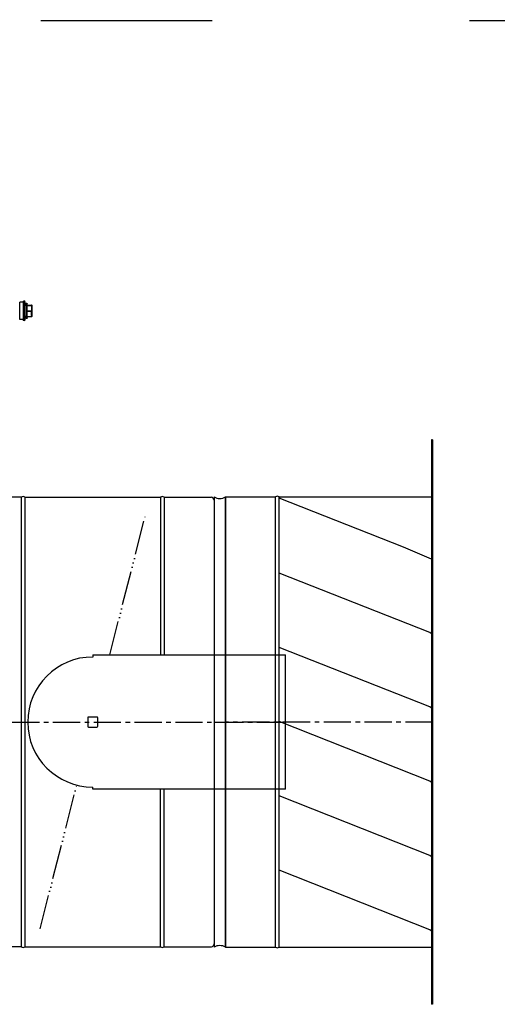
# Model space of a CAD drawing. Header units: millimetres. Extents: x -165365 to -33565, y 7406 to 103342.
# Tile 32 of 256: x -124067 to -123733, y 10759 to 11448. Entities that reach past the tile are written whole.
import ezdxf

# ---------------------------------------------------------------- set-up
doc = ezdxf.new("R2010")
doc.units = ezdxf.units.MM
doc.header["$MEASUREMENT"] = 0
for name, pattern in [('ACAD_ISO03W100', [150, 60, -90]), ('ACAD_ISO06W100', [36, 24, -3, 0, -3, 0, -3, 0, -3]), ('CENTER2', [28.575, 19.05, -3.175, 3.175, -3.175])]:
    doc.linetypes.add(name, pattern=pattern)
doc.layers.get('Defpoints').update_dxf_attribs({"color": 252})
doc.layers.add('ELEK ODGROMÓWKA', color=214, linetype='Continuous')
doc.layers.add('ELEK OPIS', color=140, linetype='Continuous')
doc.styles.add('FDBES', font='simplex.shx', dxfattribs={"width": 0.7})
doc.styles.add('ROMANS', font='romans.shx')
doc.dimstyles.new('BUD_100', dxfattribs={"dimtxt": 100, "dimasz": 10, "dimexe": 2, "dimexo": 2, "dimgap": 20, "dimtad": 1, "dimdec": 4, "dimrnd": 5, "dimdsep": 46, "dimtxsty": 'FDBES', "dimblk1": 'KR', "dimblk2": 'KR', "dimsah": 1, "dimcen": 10, "dimdle": 2, "dimse1": 1, "dimse2": 1, "dimclrd": 256, "dimclrt": 256, "dimadec": 0, "dimazin": 0, "dimtfac": 0.714286, "dimtdec": 4, "dimtix": 1, "dimtofl": 0, "dimtmove": 0, "dimatfit": 3, "dimldrblk": 'KR', "dimfxl": 1, "dimtvp": 1.428571, "dimtolj": 1, "dimtzin": 0, "dimlwd": -1, "dimarcsym": 0})

# ---------------------------------------------------------------- blocks, each defined once
blk = doc.blocks.new('VVSA11c_ROOF_FPV_SIDEVIEW_v3')
at = {"color": 7, "linetype": 'Continuous'}
for p, q in [((-53.18, 1088.7), (-53.18, 1102.7)), ((-53.18, 1102.7), (-52.42, 1102.43)), ((-52.42, 1088.97), (-52.42, 1102.43)), ((-58.5, 1091.99), (-58.5, 1099.41)), ((-58.46, 1098.76), (-58.46, 1099.53)), ((-58.46, 1096.42), (-58.46, 1094.91)), ((-58.16, 1099.71), (-58.21, 1099.71)), ((-58.2, 1099.71), (-58.21, 1099.71)), ((-58.2, 1099.69), (-58.2, 1099.71)), ((-58.2, 1099.69), (-58.2, 1099.69)), ((-58.2, 1098.79), (-58.2, 1096.54)), ((-58.08, 1099.72), (-58.16, 1099.71)), ((-58.01, 1099.72), (-58.08, 1099.72)), ((-58, 1099.72), (-58.01, 1099.72)), ((-58, 1099.72), (-58, 1099.72)), ((-55.1, 1099.72), (-58, 1099.72)), ((-58, 1099.68), (-58, 1099.53)), ((-55.1, 1099.68), (-58, 1099.68)), ((-55.1, 1099.53), (-58, 1099.53)), ((-58, 1095.81), (-58, 1095.51)), ((-55.1, 1095.81), (-58, 1095.81)), ((-55.1, 1095.51), (-58, 1095.51)), ((-55.1, 1090.75), (-55.1, 1100.65)), ((-54.8, 1090.45), (-54.8, 1100.95)), ((-54.8, 1100.95), (-54.5, 1100.95)), ((-54.5, 1100.95), (-54.5, 1090.45)), ((-54.2, 1100.65), (-54.2, 1090.75)), ((-52.42, 1101.7), (-50, 1101.7)), ((-50, 1089.7), (-50, 1101.7)), ((-58.46, 1091.85), (-58.46, 1092.59)), ((-58.41, 1091.85), (-58.46, 1091.85)), ((-58.26, 1091.85), (-58.46, 1091.85)), ((-58.2, 1092.56), (-58.2, 1094.78)), ((-58.12, 1091.69), (-58.01, 1091.68)), ((-58, 1091.83), (-58, 1091.68)), ((-55.1, 1091.83), (-58, 1091.83)), ((-55.1, 1091.68), (-58, 1091.68)), ((-58, 1091.68), (-58, 1091.68)), ((-54.8, 1090.45), (-54.5, 1090.45)), ((-53.18, 1088.7), (-52.42, 1088.97)), ((-52.42, 1089.7), (-50, 1089.7))]:
    blk.add_line(p, q, dxfattribs=at)
for points in [[(-58.26, 1091.85), (-58.31, 1091.85), (-58.41, 1091.85)], [(-58.21, 1091.69), (-58.19, 1091.69), (-58.12, 1091.69)]]:
    blk.add_lwpolyline(points, dxfattribs=at)
for centre, radius, start, end in [((-33.42, 1095.7), 20.96, 160.49012, 172.46093), ((-58.2, 1099.41), 0.3, 99.0289, 179.99794), ((-58.2, 1099.39), 0.3, 90.4132, 179.99753), ((-58.23, 1099.39), 0.265, 177.51734, 179.99863), ((-58.2, 1099.4), 0.287, 90.01366, 101.13939), ((-58.2, 1099.41), 0.301, 92.63403, 99.04178), ((-57.84, 1091.97), 7.75, 92.33865, 92.64971), ((-57.57, 1085.18), 14.55, 91.90057, 92.30235), ((-57.31, 1077.39), 22.34, 91.77862, 91.9089), ((-54.8, 1100.65), 0.3, 90, 180), ((-54.5, 1100.65), 0.3, 0, 90), ((-58.2, 1091.99), 0.3, 180.00368, 267.33877), ((-58.23, 1091.99), 0.269, 180.00421, 184.77238), ((-58.23, 1091.99), 0.27, 184.77071, 188.16326), ((-58.2, 1091.98), 0.288, 248.53078, 249.50317), ((-58.2, 1091.98), 0.292, 249.52148, 257.91233), ((-58.2, 1091.98), 0.293, 257.90526, 260.10016), ((-58.2, 1091.98), 0.291, 260.09155, 267.26925), ((-54.8, 1090.75), 0.3, 180, 270), ((-54.5, 1090.75), 0.3, 270, 0), ((-33.42, 1095.7), 20.96, 187.53907, 199.50988)]:
    blk.add_arc(centre, radius, start, end, dxfattribs=at)
for points, knots in [([(-58.46, 1099.53), (-58.47, 1099.52), (-58.49, 1099.48), (-58.5, 1099.43), (-58.5, 1099.4)], [0, 0, 0, 0, 0.252667, 1, 1, 1, 1]), ([(-58.2, 1098.8), (-58.24, 1098.8), (-58.31, 1098.79), (-58.4, 1098.76), (-58.45, 1098.73), (-58.48, 1098.7), (-58.5, 1098.67), (-58.5, 1098.65)], [0, 0, 0, 0, 0.320508, 0.605088, 0.725966, 0.830656, 1, 1, 1, 1]), ([(-58.5, 1098.65), (-58.5, 1098.67), (-58.49, 1098.71), (-58.47, 1098.74), (-58.46, 1098.76)], [0, 0, 0, 0, 0.488223, 1, 1, 1, 1]), ([(-58.5, 1096.4), (-58.5, 1096.42), (-58.48, 1096.45), (-58.45, 1096.48), (-58.4, 1096.51), (-58.31, 1096.54), (-58.24, 1096.54), (-58.2, 1096.54)], [0, 0, 0, 0, 0.169472, 0.274242, 0.395189, 0.679783, 1, 1, 1, 1]), ([(-58.46, 1096.42), (-58.47, 1096.42), (-58.49, 1096.41), (-58.5, 1096.4), (-58.5, 1096.4)], [0, 0, 0, 0, 0.655244, 1, 1, 1, 1]), ([(-58.26, 1099.68), (-58.3, 1099.67), (-58.38, 1099.64), (-58.44, 1099.57), (-58.46, 1099.53)], [0, 0, 0, 0, 0.497757, 1, 1, 1, 1]), ([(-58.46, 1099.53), (-58.45, 1099.53), (-58.38, 1099.52), (-58.31, 1099.51), (-58.26, 1099.51)], [0, 0, 0, 0, 0.212379, 1, 1, 1, 1]), ([(-58.26, 1099.51), (-58.28, 1099.45), (-58.35, 1099.2), (-58.42, 1098.95), (-58.46, 1098.76)], [0, 0, 0, 0, 0.250687, 1, 1, 1, 1]), ([(-58.46, 1098.76), (-58.43, 1098.78), (-58.34, 1098.81), (-58.25, 1098.8), (-58.2, 1098.8)], [0, 0, 0, 0, 0.431981, 1, 1, 1, 1]), ([(-58.2, 1096.54), (-58.23, 1096.54), (-58.27, 1096.53), (-58.32, 1096.51), (-58.36, 1096.49), (-58.41, 1096.47), (-58.45, 1096.44), (-58.46, 1096.42)], [0, 0, 0, 0, 0.276492, 0.414062, 0.546025, 0.790355, 1, 1, 1, 1]), ([(-58.46, 1096.42), (-58.45, 1096.36), (-58.39, 1096.1), (-58.32, 1095.85), (-58.26, 1095.66)], [0, 0, 0, 0, 0.249294, 1, 1, 1, 1]), ([(-58.26, 1095.66), (-58.28, 1095.6), (-58.35, 1095.35), (-58.42, 1095.1), (-58.46, 1094.91)], [0, 0, 0, 0, 0.250835, 1, 1, 1, 1]), ([(-58, 1099.68), (-58.05, 1099.68), (-58.16, 1099.65), (-58.23, 1099.56), (-58.26, 1099.51)], [0, 0, 0, 0, 0.494981, 1, 1, 1, 1]), ([(-58, 1099.53), (-58.02, 1099.54), (-58.07, 1099.54), (-58.16, 1099.55), (-58.23, 1099.53), (-58.26, 1099.51)], [0, 0, 0, 0, 0.304069, 0.580716, 1, 1, 1, 1]), ([(-58, 1095.81), (-58.02, 1095.8), (-58.08, 1095.79), (-58.15, 1095.75), (-58.21, 1095.71), (-58.24, 1095.68), (-58.26, 1095.66)], [0, 0, 0, 0, 0.275788, 0.544408, 0.789653, 1, 1, 1, 1]), ([(-58, 1095.51), (-58.02, 1095.52), (-58.08, 1095.53), (-58.15, 1095.57), (-58.21, 1095.61), (-58.24, 1095.64), (-58.26, 1095.66)], [0, 0, 0, 0, 0.274668, 0.542704, 0.788235, 1, 1, 1, 1]), ([(-58.2, 1099.69), (-58.19, 1099.69), (-58.12, 1099.68), (-58.05, 1099.68), (-58, 1099.68)], [0, 0, 0, 0, 0.212971, 1, 1, 1, 1]), ([(-58, 1099.53), (-58.02, 1099.47), (-58.09, 1099.23), (-58.16, 1098.98), (-58.2, 1098.79)], [0, 0, 0, 0, 0.250671, 1, 1, 1, 1]), ([(-58.2, 1096.54), (-58.19, 1096.48), (-58.13, 1096.23), (-58.06, 1095.99), (-58, 1095.81)], [0, 0, 0, 0, 0.249412, 1, 1, 1, 1]), ([(-58, 1095.51), (-58.02, 1095.45), (-58.09, 1095.21), (-58.16, 1094.97), (-58.2, 1094.78)], [0, 0, 0, 0, 0.250703, 1, 1, 1, 1]), ([(-58.5, 1094.94), (-58.5, 1094.93), (-58.49, 1094.92), (-58.47, 1094.91), (-58.46, 1094.91)], [0, 0, 0, 0, 0.355319, 1, 1, 1, 1]), ([(-58.2, 1094.78), (-58.24, 1094.78), (-58.31, 1094.79), (-58.4, 1094.82), (-58.45, 1094.85), (-58.48, 1094.88), (-58.5, 1094.92), (-58.5, 1094.94)], [0, 0, 0, 0, 0.318041, 0.601219, 0.722134, 0.827488, 1, 1, 1, 1]), ([(-58.46, 1092.59), (-58.47, 1092.61), (-58.49, 1092.65), (-58.5, 1092.69), (-58.5, 1092.71)], [0, 0, 0, 0, 0.510936, 1, 1, 1, 1]), ([(-58.5, 1092.71), (-58.5, 1092.69), (-58.48, 1092.65), (-58.45, 1092.62), (-58.4, 1092.59), (-58.31, 1092.56), (-58.24, 1092.55), (-58.2, 1092.55)], [0, 0, 0, 0, 0.172642, 0.278075, 0.399057, 0.682247, 1, 1, 1, 1]), ([(-58.46, 1094.91), (-58.43, 1094.87), (-58.35, 1094.82), (-58.25, 1094.79), (-58.2, 1094.78)], [0, 0, 0, 0, 0.455853, 1, 1, 1, 1]), ([(-58.46, 1092.59), (-58.45, 1092.53), (-58.39, 1092.28), (-58.32, 1092.03), (-58.26, 1091.85)], [0, 0, 0, 0, 0.24947, 1, 1, 1, 1]), ([(-58.2, 1092.55), (-58.23, 1092.55), (-58.26, 1092.55), (-58.32, 1092.55), (-58.35, 1092.55), (-58.38, 1092.56), (-58.42, 1092.57), (-58.45, 1092.58), (-58.46, 1092.59)], [0, 0, 0, 0, 0.29335, 0.432319, 0.564541, 0.688561, 0.801845, 1, 1, 1, 1]), ([(-58.46, 1091.85), (-58.44, 1091.82), (-58.4, 1091.76), (-58.34, 1091.72), (-58.31, 1091.71)], [0, 0, 0, 0, 0.501519, 1, 1, 1, 1]), ([(-58.01, 1091.68), (-58.06, 1091.68), (-58.16, 1091.72), (-58.23, 1091.8), (-58.26, 1091.85)], [0, 0, 0, 0, 0.495452, 1, 1, 1, 1]), ([(-58, 1091.83), (-58.02, 1091.82), (-58.07, 1091.81), (-58.16, 1091.81), (-58.23, 1091.83), (-58.26, 1091.85)], [0, 0, 0, 0, 0.303119, 0.579094, 1, 1, 1, 1]), ([(-58.2, 1092.56), (-58.19, 1092.49), (-58.13, 1092.25), (-58.06, 1092.01), (-58, 1091.83)], [0, 0, 0, 0, 0.249361, 1, 1, 1, 1])]:
    blk.add_open_spline(points, degree=3, knots=knots, dxfattribs=at)
blk.add_open_spline([(-58.5, 1091.95), (-58.49, 1091.91), (-58.48, 1091.88), (-58.46, 1091.85)], degree=3, dxfattribs=at)
blk = doc.blocks.new('ADAMP_FI315_SIDEVIEW_v4')
at = {"color": 7}
for p, q in [((0, 155.3), (0, -155.3)), ((170, 155.3), (170, 47)), ((132.5, -157.25), (132.5, -47)), ((135, -157.25), (135, -47))]:
    blk.add_line(p, q, dxfattribs=at)
for p, q in [((35, 157.25), (1.92, 157.25)), ((35, 157.25), (35, -157.25)), ((37.5, 157.25), (132.5, 157.25)), ((37.5, 157.25), (37.5, -157.25)), ((132.5, 157.25), (132.5, 47)), ((135, 157.25), (168.08, 157.25)), ((135, 157.25), (135, 47)), ((170, -47), (170, -155.3)), ((35, -157.25), (1.92, -157.25)), ((37.5, -157.25), (132.5, -157.25)), ((135, -157.25), (168.08, -157.25))]:
    blk.add_line(p, q)
at = {"color": 9, "linetype": 'ACAD_ISO06W100'}
for p, q in [((96.98, 47), (121.87, 144.59)), ((48.13, -144.59), (73.76, -44.09))]:
    blk.add_line(p, q, dxfattribs=at)
at = {"color": 7, "linetype": 'Continuous'}
for p, q in [((85, 47), (85, 45.5)), ((85, 47), (220, 47)), ((220, -47), (220, 47)), ((81.5, 3), (81.5, -3)), ((88, 3.5), (82, 3.5)), ((88.5, -3), (88.5, 3)), ((82, -3.5), (88, -3.5)), ((85, -47), (85, -45.5)), ((220, -47), (85, -47))]:
    blk.add_line(p, q, dxfattribs=at)
at = {"color": 9, "linetype": 'CENTER2'}
blk.add_line((0, 0), (220, 0), dxfattribs=at)
at = {"color": 7, "linetype": 'Continuous'}
for centre, radius, start, end in [((1.95, 155.3), 1.95, 89.07517, 180), ((168.05, 155.3), 1.95, 0, 90.92483), ((85, 0), 45.5, 90, 270), ((82, 3), 0.5, 90, 180), ((88, 3), 0.5, 0, 90), ((82, -3), 0.5, 180, 270), ((88, -3), 0.5, 270, 0), ((1.95, -155.3), 1.95, 180, 270.92483), ((168.05, -155.3), 1.95, 269.07517, 0)]:
    blk.add_arc(centre, radius, start, end, dxfattribs=at)
for centre, start, end in [((36.25, 155.78), 49.7165, 130.2835), ((133.75, 155.78), 49.7165, 130.2835), ((36.25, -155.78), 229.7165, 310.2835)]:
    blk.add_arc(centre, 1.93, start, end)
at = {"color": 7}
blk.add_arc((133.75, -155.78), 1.93, 229.7165, 310.2835, dxfattribs=at)
blk = doc.blocks.new('Łącznik_Mufa_Fi315')
at = {"color": 7, "linetype": 'Continuous'}
for p, q in [((0, 157.5), (0, -157.5)), ((8, 157.5), (8, -157.5))]:
    blk.add_line(p, q, dxfattribs=at)
at = {"color": 7, "linetype": 'CENTER2'}
blk.add_line((0, 0), (8, 0), dxfattribs=at)
at = {"color": 7, "linetype": 'Continuous'}
for centre, start, end in [((4, 164.43), 240, 300), ((4, -164.43), 60, 120)]:
    blk.add_arc(centre, 8, start, end, dxfattribs=at)
blk = doc.blocks.new('AINTAKE_FI315_SIDEVIEW')
at = {"color": 7, "linetype": 'Continuous'}
for p, q in [((144.25, 197.5), (144.25, -197.5)), ((145, 197.5), (144.25, 197.5)), ((145, 197.5), (145, -197.5)), ((37.5, 157.5), (144.25, 157.5)), ((37.5, -157.5), (144.25, -157.5)), ((145, -197.5), (144.25, -197.5))]:
    blk.add_line(p, q, dxfattribs=at)
at = {"color": 7}
for p, q in [((0, -157.5), (0, 157.5)), ((35, -157.5), (35, 157.5)), ((37.5, -157.5), (37.5, 157.5)), ((124.66, 122.27), (37.5, 156.62)), ((144.25, 114), (124.66, 122.27)), ((143.02, 62.68), (37.5, 104.26)), ((144.25, 61.64), (143.02, 62.68)), ((143.02, 10.68), (37.5, 52.26)), ((144.25, 9.64), (143.02, 10.68)), ((143.02, -41.32), (37.5, 0.26)), ((144.25, -42.36), (143.02, -41.32)), ((143.02, -93.32), (37.5, -51.74)), ((144.25, -94.36), (143.02, -93.32)), ((143.02, -145.32), (37.5, -103.74)), ((144.25, -146.36), (143.02, -145.32))]:
    blk.add_line(p, q, dxfattribs=at)
at = {"ltscale": 3}
for p, q in [((0, 157.5), (35, 157.5)), ((0, -157.5), (35, -157.5))]:
    blk.add_line(p, q, dxfattribs=at)
at = {"color": 7, "linetype": 'CENTER2'}
blk.add_line((145, 0), (0, 0), dxfattribs=at)
at = {"color": 7}
for centre, start, end in [((36.25, 156.03), 49.7165, 130.2835), ((36.25, -156.03), 229.7165, 310.2835)]:
    blk.add_arc(centre, 1.93, start, end, dxfattribs=at)
blk = doc.blocks.new('KR')
for p, q in [((0, -14), (0, 14)), ((-7, 0), (7, 0))]:
    blk.add_line(p, q)
at = {"color": 2}
blk.add_line((-4.95, -4.95), (4.95, 4.95), dxfattribs=at)
blk = doc.blocks.new('*D28262')
at = {"layer": 'Defpoints', "color": 0}
for p in [(-130352.14, 14967.51), (-130352.14, 14967.51), (-130095.3, 14321.01), (-122805.52, 11448.47), (-130352.14, 10967.51)]:
    blk.add_point(p, dxfattribs=at)
at = {"layer": 'ELEK OPIS', "ltscale": 15}
blk.add_arc((-130352.14, 14967.51), 695.65, 270.82363, 334.17637, dxfattribs=at)
at = {"layer": 'ELEK OPIS', "linetype": 'ByBlock', "xscale": 10, "yscale": 10, "zscale": 10}
for p, rotation in [((-129721.66, 14673.52), 64.58818343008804), ((-130352.14, 14271.86), 180.4118165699)]:
    blk.add_blockref('KR', p, dxfattribs=dict(at, rotation=rotation))
at = {"layer": 'ELEK OPIS', "insert": (-130015.97, 14439.84), "char_height": 100, "attachment_point": 5, "rotation": 32.5, "style": 'ROMANS'}
blk.add_mtext('\\A1;65%%d', dxfattribs=at)

msp = doc.modelspace()

# ---------------------------------------------------------------- linework, layer by layer
at = {"layer": 'ELEK ODGROMÓWKA', "color": 0, "linetype": 'ACAD_ISO03W100', "ltscale": 2}
msp.add_line((-130352.13579, 11447.51216, -37024.5871), (-122805.72678, 11447.51216, -37024.5871), dxfattribs=at)

# ---------------------------------------------------------------- block references
at = {"xscale": -1}
msp.add_blockref('VVSA11c_ROOF_FPV_SIDEVIEW_v3', (-124116.90506, 10148.57322, -37024.5871), dxfattribs=at)
at = {"extrusion": (-1.22461e-16, 0, -1), "xscale": -1}
for name, p in [('AINTAKE_FI315_SIDEVIEW', (123922.90506, 10956.57322, 37024.5871)), ('ADAMP_FI315_SIDEVIEW_v4', (124100.90506, 10956.57322, 37024.5871)), ('Łącznik_Mufa_Fi315', (123930.90506, 10956.57322, 37024.5871))]:
    msp.add_blockref(name, p, dxfattribs=at)

# ---------------------------------------------------------------- dimensions: what is measured, and where the dimension line sits
at = {"layer": 'ELEK OPIS', "ltscale": 15}
dim = msp.add_angular_dim_2l(base=(-130095.29649, 14321.00892), line1=((-130352.13579, 14967.51216, -37024.5871), (-122805.51547, 11448.46531, -37024.5871)), line2=((-130352.13579, 10967.51216, -37024.5871), (-130352.13579, 14967.51216, -37024.5871)), dimstyle='BUD_100', override={"dimtxsty": 'ROMANS', "dimldrblk": 'KR'}, dxfattribs=at)
dim.commit()
dim.dimension.update_dxf_attribs({"geometry": '*D28262', "text_midpoint": (-130015.97277, 14439.84191, -37024.5871)})

doc.saveas('drawing.dxf')
